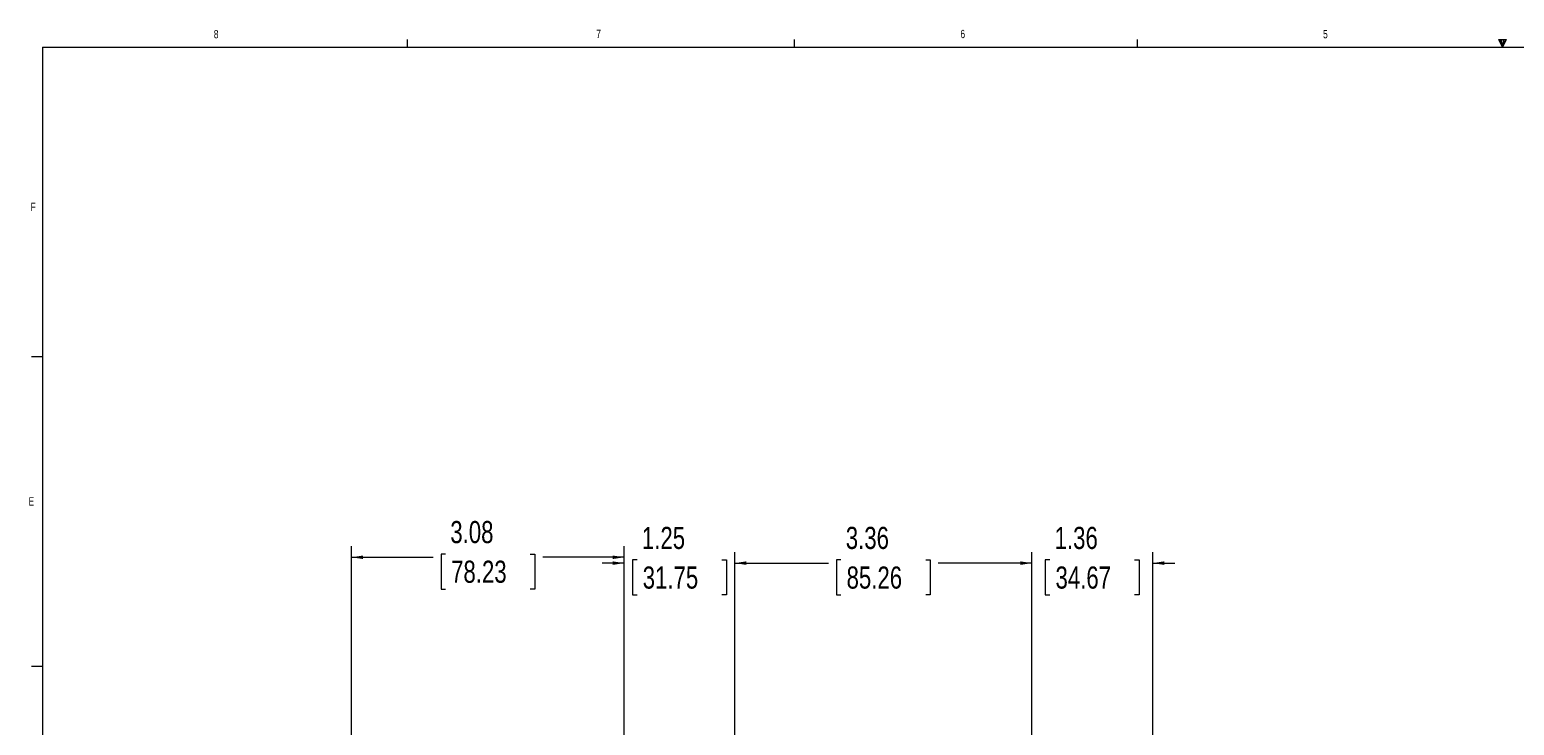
# Model space of a CAD drawing. Header units: inches. Extents: x 0.3 to 33.9, y 0.2 to 21.6.
# Tile 7 of 25: x 0.4 to 17.2, y 13.7 to 21.6. Entities that reach past the tile are written whole.
import ezdxf

# ---------------------------------------------------------------- set-up
doc = ezdxf.new("R2010")
doc.units = ezdxf.units.IN
doc.header["$MEASUREMENT"] = 0
doc.layers.add('SLD-0', color=7, linetype='Continuous', lineweight=15)
doc.styles.add('SLDTEXTSTYLE0', font='TXT', dxfattribs={"width": 0.75})
doc.dimstyles.new('SLDDIMSTYLE0', dxfattribs={"dimtxt": 0.25, "dimasz": 0.13, "dimexe": 0, "dimexo": 0.0625, "dimgap": 0.0625, "dimtad": 0, "dimtih": 1, "dimtoh": 1, "dimrnd": 1e-09, "dimzin": 12, "dimdsep": 46, "dimtxsty": 'SLDTEXTSTYLE0', "dimsah": 1, "dimcen": 0.09, "dimadec": 0, "dimazin": 3, "dimtfac": 1, "dimtofl": 0, "dimtmove": 0, "dimatfit": 3, "dimfxl": 1, "dimfrac": 2, "dimtolj": 1, "dimtzin": 12, "dimarcsym": 0})
doc.dimstyles.new('SLDDIMSTYLE1', dxfattribs={"dimtxt": 0.25, "dimasz": 0.13, "dimexe": 0, "dimexo": 0.0625, "dimgap": 0.0625, "dimtad": 0, "dimtih": 1, "dimtoh": 1, "dimrnd": 1e-09, "dimzin": 12, "dimdsep": 46, "dimtxsty": 'SLDTEXTSTYLE0', "dimsah": 1, "dimcen": 0.09, "dimadec": 0, "dimazin": 3, "dimtfac": 1, "dimtmove": 0, "dimatfit": 0, "dimfxl": 1, "dimfrac": 2, "dimtolj": 1, "dimtzin": 12, "dimarcsym": 0})

# ---------------------------------------------------------------- blocks, each defined once
blk = doc.blocks.new('_D')
at = {"layer": 'SLD-0'}
for p, q in [((4.017, 10.502), (4.017, 15.77)), ((4.017, 15.645), (4.938, 15.645)), ((5.078, 15.681), (5.027, 15.681)), ((5.027, 15.681), (5.027, 15.285)), ((6.036, 15.681), (6.087, 15.681)), ((6.087, 15.681), (6.087, 15.285)), ((7.097, 15.645), (6.176, 15.645)), ((7.097, 13.372), (7.097, 15.77)), ((5.027, 15.285), (5.078, 15.285)), ((6.087, 15.285), (6.036, 15.285))]:
    blk.add_line(p, q, dxfattribs=at)
for points in [[(4.017, 15.645), (4.147, 15.625), (4.147, 15.665)], [(7.097, 15.645), (6.967, 15.665), (6.967, 15.625)]]:
    blk.add_solid(points, dxfattribs=at)
at = {"layer": 'SLD-0', "char_height": 0.25, "attachment_point": 1, "style": 'SLDTEXTSTYLE0'}
for s, insert in [('3.08', (5.132, 16.055, 0.004)), ('78.23', (5.141, 15.607, 0.004))]:
    blk.add_mtext(s, dxfattribs=dict(at, insert=insert))
blk = doc.blocks.new('_D_1')
at = {"layer": 'SLD-0'}
for p, q in [((11.704, 8.197), (11.704, 15.704)), ((11.907, 15.616), (11.856, 15.616)), ((11.856, 15.616), (11.856, 15.219)), ((12.865, 15.616), (12.916, 15.616)), ((12.916, 15.616), (12.916, 15.219)), ((13.069, 6.483), (13.069, 15.704)), ((11.704, 15.579), (11.454, 15.579)), ((13.069, 15.579), (13.319, 15.579)), ((11.856, 15.219), (11.907, 15.219)), ((12.916, 15.219), (12.865, 15.219))]:
    blk.add_line(p, q, dxfattribs=at)
for points in [[(11.704, 15.579), (11.574, 15.599), (11.574, 15.559)], [(13.069, 15.579), (13.199, 15.559), (13.199, 15.599)]]:
    blk.add_solid(points, dxfattribs=at)
at = {"layer": 'SLD-0', "char_height": 0.25, "attachment_point": 1, "style": 'SLDTEXTSTYLE0'}
for s, insert in [('1.36', (11.961, 15.989, -2.334)), ('34.67', (11.971, 15.541, -2.334))]:
    blk.add_mtext(s, dxfattribs=dict(at, insert=insert))
blk = doc.blocks.new('_D_2')
at = {"layer": 'SLD-0'}
for p, q in [((8.347, 9.807), (8.347, 15.704)), ((9.546, 15.616), (9.496, 15.616)), ((9.496, 15.616), (9.496, 15.219)), ((10.505, 15.616), (10.555, 15.616)), ((10.555, 15.616), (10.555, 15.219)), ((11.704, 8.197), (11.704, 15.704)), ((8.347, 15.579), (9.407, 15.579)), ((11.704, 15.579), (10.644, 15.579)), ((9.496, 15.219), (9.546, 15.219)), ((10.555, 15.219), (10.505, 15.219))]:
    blk.add_line(p, q, dxfattribs=at)
for points in [[(8.347, 15.579), (8.477, 15.559), (8.477, 15.599)], [(11.704, 15.579), (11.574, 15.599), (11.574, 15.559)]]:
    blk.add_solid(points, dxfattribs=at)
at = {"layer": 'SLD-0', "char_height": 0.25, "attachment_point": 1, "style": 'SLDTEXTSTYLE0'}
for s, insert in [('3.36', (9.601, 15.989, -2.334)), ('85.26', (9.61, 15.541, -2.334))]:
    blk.add_mtext(s, dxfattribs=dict(at, insert=insert))
blk = doc.blocks.new('_D_3')
at = {"layer": 'SLD-0'}
for p, q in [((7.097, 13.372), (7.097, 15.704)), ((7.243, 15.616), (7.192, 15.616)), ((7.192, 15.616), (7.192, 15.219)), ((8.201, 15.616), (8.252, 15.616)), ((8.252, 15.616), (8.252, 15.219)), ((8.347, 9.807), (8.347, 15.704)), ((7.097, 15.579), (6.847, 15.579)), ((8.347, 15.579), (8.597, 15.579)), ((7.192, 15.219), (7.243, 15.219)), ((8.252, 15.219), (8.201, 15.219))]:
    blk.add_line(p, q, dxfattribs=at)
for points in [[(7.097, 15.579), (6.967, 15.599), (6.967, 15.559)], [(8.347, 15.579), (8.477, 15.559), (8.477, 15.599)]]:
    blk.add_solid(points, dxfattribs=at)
at = {"layer": 'SLD-0', "char_height": 0.25, "attachment_point": 1, "style": 'SLDTEXTSTYLE0'}
for s, insert in [('1.25', (7.297, 15.989, -2.334)), ('31.75', (7.306, 15.541, -2.334))]:
    blk.add_mtext(s, dxfattribs=dict(at, insert=insert))

msp = doc.modelspace()

# ---------------------------------------------------------------- linework, layer by layer
at = {"color": 7, "linetype": 'Continuous', "lineweight": 0}
for p, q in [((4.648, 21.411), (4.648, 21.495)), ((9.023, 21.411), (9.023, 21.495)), ((12.898, 21.411), (12.898, 21.495)), ((16.981, 21.496), (17.067, 21.496)), ((17.023, 21.411), (16.981, 21.496)), ((17.023, 21.411), (16.989, 21.496)), ((17.023, 21.411), (17.009, 21.496)), ((17.023, 21.411), (17.036, 21.496)), ((17.023, 21.411), (17.046, 21.496)), ((17.023, 21.411), (17.067, 21.496)), ((0.523, 21.411), (33.523, 21.411)), ((0.523, 21.411), (0.523, 0.411)), ((0.523, 17.911), (0.398, 17.911)), ((0.523, 14.411), (0.398, 14.411))]:
    msp.add_line(p, q, dxfattribs=at)

# ---------------------------------------------------------------- texts
at = {"color": 7, "linetype": 'Continuous', "lineweight": 0, "char_height": 0.0938, "attachment_point": 1, "style": 'SLDTEXTSTYLE0'}
for s, insert in [('8', (2.46, 21.604)), ('7', (6.782, 21.608)), ('6', (10.897, 21.606)), ('5', (14.995, 21.604)), ('F', (0.389, 19.652)), ('E', (0.366, 16.324))]:
    msp.add_mtext(s, dxfattribs=dict(at, insert=insert))

# ---------------------------------------------------------------- dimensions: what is measured, and where the dimension line sits
at = {"layer": 'SLD-0'}
for base, p1, p2, dimstyle, picture, middle in [((7.097, 15.645), (4.017, 10.452), (7.097, 13.322), 'SLDDIMSTYLE0', '_D', (5.557, 15.645)), ((7.097, 15.579), (8.347, 9.757), (7.097, 13.322), 'SLDDIMSTYLE1', '_D_3', (7.722, 15.579)), ((11.704, 15.579), (8.347, 9.757), (11.704, 8.147), 'SLDDIMSTYLE0', '_D_2', (10.025, 15.579)), ((11.7038, 15.5788), (13.0687, 6.4333), (11.7038, 8.1472), 'SLDDIMSTYLE1', '_D_1', (12.3863, 15.5788))]:
    dim = msp.add_linear_dim(base=base, p1=p1, p2=p2, dimstyle=dimstyle, dxfattribs=at)
    dim.commit()
    dim.dimension.update_dxf_attribs({"geometry": picture, "text_midpoint": middle, "dimtype": 160})

doc.saveas('drawing.dxf')
